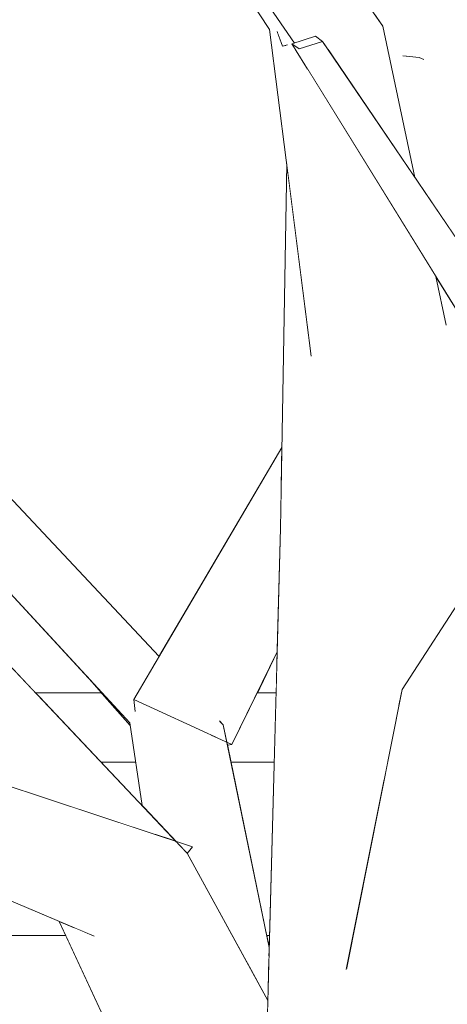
# Model space of a CAD drawing. Extents: x -289599 to -184549, y 66678 to 295474.
# Tile 109 of 256: x -267230 to -267168, y 71574 to 71715. Entities that reach past the tile are written whole.
import ezdxf

# ---------------------------------------------------------------- set-up
doc = ezdxf.new("R2010")
doc.units = 0
doc.header["$MEASUREMENT"] = 0
doc.linetypes.add('Wipeout_Contour', pattern=[1000, 0, -1000])
doc.layers.add('arch drzewa', color=8, linetype='Continuous')
doc.layers.add('Model Ściany', color=8, linetype='Continuous')
doc.layers.add('arch drzewa_Nr_Pióra__4', color=8, linetype='Continuous', lineweight=9)
doc.layers.add('Model Ściany_Nr_Pióra__7', color=8, linetype='Continuous', lineweight=13)

msp = doc.modelspace()

# ---------------------------------------------------------------- wipeouts: each hides what was drawn before it
at = {"color": 254, "linetype": 'Wipeout_Contour', "lineweight": 0, "ltscale": 155815580.5429485}
msp.add_wipeout([(-266554.89, 73918.5), (-267404.89, 73918.5), (-267404.89, 71750.74), (-267394.05, 71748.38), (-267372.77, 71719.53), (-267373.64, 71718.42), (-267361.77, 71703.3), (-267362.86, 71707.49), (-267359.04, 71708.25), (-267358.29, 71705.38), (-267355.17, 71695.54), (-267346.43, 71685.62), (-267240.2, 71631.77), (-267227.65, 71618.5), (-267218.17, 71618.5), (-267220.21, 71620.82), (-267247.35, 71650.22), (-267302.21, 71663.9), (-267344.56, 71705.32), (-267344.38, 71705.62), (-267342.13, 71706.97), (-267301.15, 71667.98), (-267250.39, 71657.3), (-267251.23, 71718.8), (-267273.59, 71740.57), (-267303.22, 71763.94), (-267315.77, 71793.44), (-267312.12, 71795.22), (-267299.06, 71767.03), (-267278.28, 71751.59), (-267300.51, 71793.47), (-267299.07, 71794.08), (-267295.74, 71795.05), (-267269.02, 71744.71), (-267267.61, 71743.65), (-267242.21, 71719.01), (-267240.22, 71656.11), (-267209.85, 71623.74), (-267192.15, 71653.85), (-267191.46, 71694.71), (-267193.92, 71714.07), (-267240.91, 71785.35), (-267259.73, 71812.62), (-267259.88, 71812.93), (-267260.8, 71812.82), (-267270.86, 71824.37), (-267270.54, 71828.28), (-267284.76, 71838.86), (-267339.96, 71858.73), (-267360.22, 71897.52), (-267358.39, 71899.45), (-267355.97, 71898.67), (-267336.95, 71862.09), (-267284.5, 71844.32), (-267289.83, 71884.07), (-267289.74, 71884.6), (-267318.21, 71914.64), (-267315.25, 71916.35), (-267314.75, 71916.33), (-267285.4, 71886.11), (-267266.24, 71880.37), (-267263.37, 71892.41), (-267272.23, 71900.47), (-267271.16, 71917.53), (-267290.97, 71936.41), (-267293.6, 71962.94), (-267291, 71964.16), (-267288.75, 71963.13), (-267285.82, 71939.03), (-267270.75, 71924.2), (-267270.15, 71933.8), (-267268.22, 71934.27), (-267266.08, 71933.72), (-267266.79, 71920.31), (-267258.08, 71911.73), (-267250.14, 71948.8), (-267246.25, 71948.52), (-267246.21, 71946.67), (-267254.45, 71908.17), (-267252.47, 71906.21), (-267255.44, 71892.9), (-267227.55, 71869.33), (-267227.88, 71868.89), (-267227.73, 71868.84), (-267199.86, 71820.83), (-267198.77, 71802.23), (-267191.78, 71821.78), (-267221.92, 71864.2), (-267221.25, 71864.62), (-267218.99, 71865.53), (-267189.25, 71824.28), (-267188.66, 71858.3), (-267186.39, 71900.82), (-267222.82, 71986.56), (-267226.45, 71988.74), (-267224.64, 71990.83), (-267225.42, 71992.67), (-267229.06, 71999.34), (-267272.8, 72049.63), (-267294.95, 72051.63), (-267299.19, 72053.27), (-267330.73, 72076.07), (-267343.97, 72085.11), (-267390.39, 72099.59), (-267391.71, 72101.29), (-267389.57, 72103.42), (-267341.07, 72088.55), (-267328.2, 72079.46), (-267355.07, 72117.93), (-267355.02, 72119.18), (-267352.4, 72119.92), (-267325.31, 72083.33), (-267285.03, 72065.32), (-267313.51, 72104.32), (-267306.83, 72136.48), (-267310, 72141.1), (-267327.38, 72176.11), (-267325.58, 72177.05), (-267323.15, 72177.38), (-267308.13, 72149.23), (-267310.21, 72162.07), (-267306.83, 72162.95), (-267306.13, 72162.19), (-267303.17, 72145.56), (-267301.81, 72139.09), (-267289.28, 72122.03), (-267288.79, 72176.46), (-267286.85, 72176.89), (-267283.45, 72176.62), (-267284, 72114.84), (-267282.59, 72112.92), (-267248.87, 72053.1), (-267227.3, 72017.9), (-267229.32, 72048.9), (-267234.21, 72057.74), (-267236.98, 72061.01), (-267236.23, 72061.39), (-267250.28, 72086.77), (-267235.32, 72122.05), (-267228.73, 72157.87), (-267226.96, 72157.71), (-267226.37, 72157.6), (-267231.84, 72121.2), (-267245.33, 72088.35), (-267221.6, 72049.35), (-267221.55, 72048.99), (-267211.02, 72036.52), (-267224.99, 72066.7), (-267224.1, 72068.76), (-267220.34, 72068.94), (-267201.46, 72030.94), (-267205.13, 72046.01), (-267195.1, 72076.44), (-267196.57, 72076.37), (-267206.31, 72140.08), (-267220.79, 72182.17), (-267261.46, 72212.28), (-267294.12, 72221.23), (-267319.97, 72232.76), (-267344.72, 72248.99), (-267344.79, 72250.7), (-267342.36, 72251.89), (-267333.53, 72246.52), (-267331.86, 72248.22), (-267298.25, 72228.87), (-267290.01, 72225.52), (-267254.88, 72216.58), (-267222.76, 72193.85), (-267222.2, 72195.52), (-267234.49, 72228.61), (-267245.6, 72271.62), (-267248.78, 72301.27), (-267253.4, 72320.74), (-267256.92, 72334.03), (-267253.03, 72334.74), (-267252.42, 72333.68), (-267249.6, 72323.21), (-267243.96, 72304.25), (-267241.52, 72291.07), (-267237.66, 72316.17), (-267238.19, 72317.91), (-267243.11, 72323.08), (-267243.33, 72324.09), (-267240.09, 72325.73), (-267238.94, 72324.52), (-267238.64, 72324.84), (-267235.21, 72324.9), (-267233.47, 72318.76), (-267214.98, 72299.28), (-267212.2, 72333.19), (-267228.57, 72363.86), (-267226.03, 72365.13), (-267223.67, 72365.28), (-267206.11, 72332.9), (-267209.66, 72295.36), (-267181.01, 72258.39), (-267178.26, 72278.79), (-267178.28, 72280.56), (-267178.35, 72284.63), (-267179.79, 72286.84), (-267179.94, 72286.81), (-267180.16, 72287.39), (-267183.64, 72292.7), (-267184.72, 72299.54), (-267191.01, 72316.29), (-267194.12, 72352.21), (-267184.49, 72379.66), (-267181.78, 72379.12), (-267181.77, 72378.98), (-267190.2, 72352.49), (-267187.39, 72328.96), (-267186.13, 72329.22), (-267184.86, 72328.42), (-267179.85, 72303.15), (-267178.59, 72300.2), (-267179.23, 72341.99), (-267177.86, 72342.19), (-267175.84, 72342.16), (-267175.19, 72341.94), (-267175, 72335.45), (-267173.66, 72368.41), (-267171.45, 72368.51), (-267169.93, 72368.3), (-267170.4, 72322.65), (-267172.58, 72296.58), (-267157.45, 72312.87), (-267146.23, 72345.54), (-267142.87, 72345.09), (-267142.7, 72343.88), (-267152.89, 72309.78), (-267168.83, 72291.03), (-267169.46, 72282.3), (-267162.43, 72272.66), (-267162.33, 72257.61), (-267158.59, 72264.2), (-267152.34, 72309.05), (-267150.13, 72308.95), (-267148.64, 72308.74), (-267154.24, 72262.49), (-267162.27, 72247.35), (-267162.2, 72236.68), (-267135.6, 72265.25), (-267135.28, 72293), (-267131.42, 72293.3), (-267130.76, 72291.44), (-267131, 72270.18), (-267128.51, 72272.86), (-267122.12, 72299.75), (-267099.47, 72329.42), (-267097.98, 72329.77), (-267095.06, 72328.15), (-267116.44, 72300.44), (-267122.1, 72279.04), (-267096.71, 72303.64), (-267093.97, 72302.24), (-267092.55, 72300.96), (-267124.41, 72270.08), (-267124.47, 72270.11), (-267124.52, 72269.93), (-267131.09, 72262.5), (-267131.28, 72246.32), (-267091.76, 72275.06), (-267087.49, 72308.02), (-267082.99, 72307.8), (-267087.45, 72272.08), (-267129.48, 72240.53), (-267142.14, 72203.78), (-267139.97, 72201.92), (-267147.29, 72188.82), (-267148.25, 72186.05), (-267098.87, 72200.54), (-267078.78, 72244.31), (-267027.3, 72275.39), (-267024.95, 72273.24), (-267024.95, 72272.56), (-267073.28, 72242.57), (-267095.96, 72194.42), (-267152.29, 72175.83), (-267164.36, 72157.23), (-267164.31, 72155.32), (-267165.61, 72155.31), (-267166.47, 72153.98), (-267171.79, 72130.46), (-267171.79, 72129.72), (-267171.62, 72125.13), (-267168.64, 72128.16), (-267165.27, 72149.83), (-267163.68, 72151.86), (-267160.07, 72150.82), (-267162.38, 72127.73), (-267163.89, 72124.2), (-267171.23, 72114.39), (-267170.51, 72094.67), (-267170.45, 72094.54), (-267170.5, 72094.53), (-267169.08, 72055.64), (-267168.01, 72028.93), (-267166.71, 72022.75), (-267167.75, 72022.59), (-267166.11, 71981.58), (-267165.41, 71946.78), (-267160.96, 71940.17), (-267154.78, 71925.2), (-267157.32, 71971.72), (-267159.94, 72001.28), (-267163.82, 72055.82), (-267163.84, 72063.1), (-267164.32, 72077.48), (-267161.37, 72077.66), (-267160.94, 72076.85), (-267160.23, 72062.48), (-267159.66, 72054.84), (-267155.89, 72020.36), (-267152.04, 72041.87), (-267148.7, 72041.69), (-267146.72, 72041.2), (-267153.84, 72001.51), (-267153.6, 71999.34), (-267148.41, 71971.27), (-267141.73, 71910.81), (-267130.2, 71936.36), (-267124.65, 71946.44), (-267123.81, 71972.6), (-267099.22, 72018.98), (-267098.65, 72019.15), (-267098.69, 72019.63), (-267084.29, 72036.06), (-267073.32, 72053.32), (-267078.55, 72078.81), (-267075.93, 72079.42), (-267074.82, 72078.73), (-267070.47, 72057.8), (-267070.42, 72057.89), (-267056.61, 72091.8), (-267054.99, 72091.74), (-267051.8, 72090.79), (-267064.65, 72056.13), (-267068.73, 72049.4), (-267068.15, 72046.6), (-267077.33, 72035.21), (-267084.67, 72023.1), (-267062.19, 72029.47), (-267052.81, 72062.94), (-267048.42, 72062.22), (-267056.35, 72031.13), (-267054.58, 72031.63), (-267045.99, 72038.91), (-267032.16, 72051.01), (-267031.42, 72050.54), (-267020.35, 72062.61), (-267018.61, 72062.89), (-267015.99, 72061.06), (-267043.56, 72030.26), (-267052.71, 72027.73), (-267061.55, 72019.78), (-267080, 71992.99), (-267093.88, 71952.99), (-267084.28, 71961.07), (-267024.01, 71996.91), (-266998.65, 72044.15), (-266995.15, 72044.03), (-266993.91, 72042.09), (-267016.92, 71999.22), (-266957.08, 72017.32), (-266950.39, 72026.42), (-266930.3, 72054.71), (-266929.29, 72055.13), (-266926.46, 72053.39), (-266955.35, 72013.46), (-267019.39, 71992.96), (-267077.74, 71956.54), (-267099.7, 71936.7), (-267122.83, 71887.39), (-267126.74, 71865.63), (-267122.46, 71858.86), (-267124.14, 71868.46), (-267123.09, 71869.81), (-267120.43, 71869.49), (-267116.24, 71849), (-267114.26, 71845.88), (-267113.12, 71833.76), (-267112.64, 71831.42), (-267110.74, 71828.86), (-267105.17, 71849.14), (-267096.58, 71873.38), (-267095.7, 71875.13), (-267103.9, 71925.7), (-267100.53, 71926.23), (-267098.59, 71926.05), (-267091.65, 71883.21), (-267088.61, 71889.26), (-267081.24, 71913.31), (-267079.73, 71914.34), (-267076.87, 71912.94), (-267083.05, 71888.5), (-267089.79, 71871.89), (-267096.95, 71847.35), (-267104.1, 71819.91), (-267089.95, 71800.84), (-267077.85, 71836.95), (-267075.72, 71865.5), (-267049.63, 71904.05), (-267046.66, 71904.73), (-267045.7, 71902.48), (-267069.99, 71865.23), (-267070.6, 71836.16), (-267084.05, 71795.41), (-267080.14, 71787.89), (-267071.36, 71794.68), (-267054.59, 71808.43), (-267020.67, 71856.61), (-266986.06, 71878.82), (-266961.97, 71898.35), (-266959.13, 71896.29), (-266959.16, 71896.03), (-266960.68, 71894.8), (-266957.88, 71893.41), (-266958.11, 71891.29), (-267015.33, 71854.49), (-267048.81, 71806.87), (-267049.88, 71805.29), (-267051.19, 71803.49), (-267065.12, 71792.28), (-267077.11, 71782.06), (-267065.43, 71759.6), (-267041.15, 71802.36), (-267006.62, 71809.79), (-266983.4, 71843.27), (-266981.1, 71846.61), (-266980.61, 71847.28), (-266977.96, 71846.19), (-266980.37, 71842.76), (-267005.92, 71805.89), (-267036.06, 71799.94), (-267061.32, 71751.7), (-267059.69, 71748.58), (-267084.57, 71725.32), (-267053.86, 71730.73), (-267053.04, 71734.58), (-267021.97, 71756.89), (-267022.42, 71761.76), (-267023.39, 71770.12), (-267018.27, 71780.21), (-267014.6, 71780.62), (-267013.67, 71778.06), (-267017.46, 71767.62), (-267017.43, 71767.43), (-267016.39, 71760.9), (-267013.83, 71762.74), (-267011.35, 71761.13), (-267003.93, 71766.63), (-266968.16, 71773.45), (-266967.24, 71771.32), (-266967.8, 71770.63), (-267001.07, 71763.75), (-267015.13, 71753.08), (-267010.16, 71722.03), (-266957.77, 71737.3), (-266948.96, 71765.07), (-266943.45, 71764.4), (-266953.72, 71733.42), (-266957.11, 71732.26), (-266960.48, 71731.26), (-267010.07, 71715.44), (-267010.24, 71715.32), (-267010.34, 71714.69), (-267011.17, 71714.7), (-267050.84, 71688.31), (-267064.82, 71648.11), (-267103.31, 71618.5), (-266554.89, 71618.5), (-266554.89, 71746.14), (-266591.22, 71757.06), (-266615, 71786), (-266612.08, 71787.59), (-266610.19, 71788.38), (-266589.22, 71762.37), (-266564.6, 71755.4), (-266564.32, 71757.04), (-266563.13, 71758.14), (-266554.89, 71756.58)], dxfattribs=at).dxf.layer = 'Model Ściany'
at = {"color": 254, "linetype": 'Wipeout_Contour', "lineweight": 0, "ltscale": 2267360.694487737}
msp.add_wipeout([(-267223.28, 71583.5), (-267260.38, 71583.5), (-267246.77, 71564.64), (-267246.44, 71564.58), (-267246.48, 71564.24), (-267224.29, 71533.5), (-267200.06, 71533.5)], dxfattribs=at).dxf.layer = 'Model Ściany'
at = {"color": 254, "linetype": 'Wipeout_Contour', "lineweight": 0, "ltscale": 971622.553968}
msp.add_wipeout([(-267194.33, 71583.5), (-267193.98, 71581.81), (-267193.93, 71583.5)], dxfattribs=at).dxf.layer = 'Model Ściany'

# ---------------------------------------------------------------- next in the draw order: wipeouts: each hides what was drawn before it
at = {"color": 254, "linetype": 'Wipeout_Contour', "lineweight": 0, "ltscale": 1295502.99588464}
msp.add_wipeout([(-267163.88, 71741.49), (-267171.28, 71711.45), (-267166.49, 71683.16), (-267160.93, 71674.97)], dxfattribs=at).dxf.layer = 'arch drzewa'
at = {"color": 254, "linetype": 'Wipeout_Contour', "lineweight": 0, "ltscale": 1295681.758940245}
msp.add_wipeout([(-267250.34, 71653.46), (-267210.85, 71622.04), (-267209.85, 71623.74), (-267240.22, 71656.11)], dxfattribs=at).dxf.layer = 'arch drzewa'
at = {"color": 254, "linetype": 'Wipeout_Contour', "lineweight": 0, "ltscale": 1295454.968528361}
msp.add_wipeout([(-267160.17, 71641.63), (-267177.29, 71641.28), (-267175.38, 71616.32), (-267174.85, 71618.96)], dxfattribs=at).dxf.layer = 'arch drzewa'
at = {"color": 254, "linetype": 'Wipeout_Contour', "lineweight": 0, "ltscale": 971649.186878}
msp.add_wipeout([(-267195.71, 71618.5), (-267192.99, 71618.5), (-267192.83, 71624.41)], dxfattribs=at).dxf.layer = 'Model Ściany'
at = {"color": 254, "linetype": 'Wipeout_Contour', "lineweight": 0, "ltscale": 1619639.260429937}
msp.add_wipeout([(-267224.22, 71585.53), (-267272.33, 71605.96), (-267261.02, 71584.39), (-267260.38, 71583.5), (-267223.28, 71583.5)], dxfattribs=at).dxf.layer = 'Model Ściany'

# ---------------------------------------------------------------- next in the draw order: wipeouts: each hides what was drawn before it
at = {"color": 254, "linetype": 'Wipeout_Contour', "lineweight": 0, "ltscale": 2914976.37037085}
msp.add_wipeout([(-267179.56, 71760.29), (-267178.72, 71716.14), (-267177.6, 71714.54), (-267172.99, 71692.74), (-267166.49, 71683.16), (-267171.28, 71711.45), (-267171.73, 71709.74), (-267174.62, 71710.25), (-267172.83, 71720.56)], dxfattribs=at).dxf.layer = 'arch drzewa'
at = {"color": 254, "linetype": 'Wipeout_Contour', "lineweight": 0, "ltscale": 971599.090692}
msp.add_wipeout([(-267177.29, 71641.28), (-267177.49, 71605.73), (-267175.38, 71616.32)], dxfattribs=at).dxf.layer = 'arch drzewa'
at = {"color": 254, "linetype": 'Wipeout_Contour', "lineweight": 0, "ltscale": 1943058.247432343}
msp.add_wipeout([(-267168.86, 71611.84), (-267164.07, 71560.35), (-267163.61, 71560.9), (-267158.01, 71583.65), (-267156.92, 71591.92), (-267154.3, 71615.93)], dxfattribs=at).dxf.layer = 'arch drzewa'
at = {"color": 254, "linetype": 'Wipeout_Contour', "lineweight": 0, "ltscale": 1295619.228697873}
msp.add_wipeout([(-267227.65, 71618.5), (-267212.27, 71602.23), (-267214, 71613.76), (-267218.17, 71618.5)], dxfattribs=at).dxf.layer = 'Model Ściany'
at = {"color": 254, "linetype": 'Wipeout_Contour', "lineweight": 0, "ltscale": 1943287.474312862}
msp.add_wipeout([(-267200.01, 71610.96), (-267194.33, 71583.5), (-267193.93, 71583.5), (-267192.99, 71618.5), (-267195.71, 71618.5), (-267199.36, 71611.03)], dxfattribs=at).dxf.layer = 'Model Ściany'

# ---------------------------------------------------------------- next in the draw order: wipeouts: each hides what was drawn before it
at = {"color": 254, "linetype": 'Wipeout_Contour', "lineweight": 0, "ltscale": 2267023.022883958}
msp.add_wipeout([(-267177.29, 71641.28), (-267192.35, 71642.2), (-267185.52, 71513.5), (-267178.02, 71513.5), (-267177.9, 71535.95), (-267182.83, 71578.99), (-267177.49, 71605.73)], dxfattribs=at).dxf.layer = 'arch drzewa'

# ---------------------------------------------------------------- next in the draw order: wipeouts: each hides what was drawn before it
at = {"color": 254, "linetype": 'Wipeout_Contour', "lineweight": 0, "ltscale": 3886434.273779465}
msp.add_wipeout([(-267177.49, 71651.82), (-267177.29, 71641.28), (-267160.17, 71641.63), (-267159.6, 71642.51), (-267164.08, 71668.94), (-267169.98, 71678.48), (-267168.54, 71671.67), (-267171.01, 71667.97), (-267176.39, 71648.56), (-267177.12, 71650.82), (-267177.22, 71651.16), (-267177.3, 71651.28)], dxfattribs=at).dxf.layer = 'arch drzewa'
at = {"color": 254, "linetype": 'Wipeout_Contour', "lineweight": 0, "ltscale": 1943155.777155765}
msp.add_wipeout([(-267192.35, 71642.2), (-267195.81, 71513.5), (-267190.77, 71513.5), (-267193.61, 71519.6), (-267186.78, 71513.5), (-267185.52, 71513.5)], dxfattribs=at).dxf.layer = 'arch drzewa'
at = {"color": 254, "linetype": 'Wipeout_Contour', "lineweight": 0, "ltscale": 1619229.593239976}
msp.add_wipeout([(-267168.86, 71611.84), (-267177.52, 71535.38), (-267176.56, 71535.8), (-267170.12, 71547.64), (-267164.07, 71560.35)], dxfattribs=at).dxf.layer = 'arch drzewa'

# ---------------------------------------------------------------- next in the draw order: wipeouts: each hides what was drawn before it
at = {"color": 254, "linetype": 'Wipeout_Contour', "lineweight": 0, "ltscale": 971623.375126}
msp.add_wipeout([(-267177.29, 71641.28), (-267177.49, 71651.82), (-267178.61, 71653.25)], dxfattribs=at).dxf.layer = 'arch drzewa'
at = {"color": 254, "linetype": 'Wipeout_Contour', "lineweight": 0, "ltscale": 971567.057547}
msp.add_wipeout([(-267177.52, 71535.38), (-267168.86, 71611.84), (-267174.85, 71618.96)], dxfattribs=at).dxf.layer = 'arch drzewa'
at = {"color": 254, "linetype": 'Wipeout_Contour', "lineweight": 0, "ltscale": 2267208.987048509}
msp.add_wipeout([(-267206.62, 71614.01), (-267214.06, 71614.16), (-267194.01, 71580.46), (-267193.98, 71581.81), (-267200.61, 71613.89), (-267202.67, 71613.93), (-267201.48, 71612)], dxfattribs=at).dxf.layer = 'arch drzewa'
at = {"color": 254, "linetype": 'Wipeout_Contour', "lineweight": 0, "ltscale": 971622.02655}
msp.add_wipeout([(-267197.25, 71579.75), (-267194.18, 71574.14), (-267194.03, 71579.67)], dxfattribs=at).dxf.layer = 'arch drzewa'

# ---------------------------------------------------------------- next in the draw order: wipeouts: each hides what was drawn before it
at = {"color": 254, "linetype": 'Wipeout_Contour', "lineweight": 0, "ltscale": 1619422.048101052}
msp.add_wipeout([(-267191.46, 71694.71), (-267192.35, 71642.2), (-267177.29, 71641.28), (-267178.61, 71653.25), (-267187.97, 71667.18)], dxfattribs=at).dxf.layer = 'arch drzewa'
at = {"color": 254, "linetype": 'Wipeout_Contour', "lineweight": 0, "ltscale": 4209978.713093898}
msp.add_wipeout([(-267168.86, 71611.84), (-267154.3, 71615.93), (-267153.52, 71617.55), (-267153.01, 71621.43), (-267148.98, 71639.78), (-267147.29, 71642.06), (-267146.69, 71643.04), (-267146.93, 71643.09), (-267146.57, 71646.37), (-267146.65, 71646.88), (-267146.31, 71647.03), (-267146.41, 71647.78), (-267142.56, 71655.39)], dxfattribs=at).dxf.layer = 'arch drzewa'
at = {"color": 254, "linetype": 'Wipeout_Contour', "lineweight": 0, "ltscale": 1619266.463202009}
msp.add_wipeout([(-267174.85, 71618.96), (-267182.83, 71578.99), (-267177.9, 71535.95), (-267177.88, 71535.65), (-267177.52, 71535.38)], dxfattribs=at).dxf.layer = 'arch drzewa'
at = {"color": 254, "linetype": 'Wipeout_Contour', "lineweight": 0, "ltscale": 2591086.871446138}
msp.add_wipeout([(-267214.06, 71614.16), (-267212.27, 71602.23), (-267207.42, 71597.09), (-267205.05, 71596.31), (-267205.78, 71595.34), (-267197.25, 71579.75), (-267194.03, 71579.67), (-267194.01, 71580.46)], dxfattribs=at).dxf.layer = 'arch drzewa'

# ---------------------------------------------------------------- next in the draw order: linework, layer by layer
at = {"layer": 'Model Ściany_Nr_Pióra__7', "linetype": 'Continuous'}
msp.add_line((-267199.5, 71608.5), (-267193.26, 71608.5), dxfattribs=at)

# ---------------------------------------------------------------- next in the draw order: wipeouts: each hides what was drawn before it
at = {"color": 254, "linetype": 'Wipeout_Contour', "lineweight": 0, "ltscale": 971655.955539}
msp.add_wipeout([(-267155.41, 71666.85), (-267186.3, 71712.34), (-267189.68, 71711.25)], dxfattribs=at).dxf.layer = 'arch drzewa'
at = {"color": 254, "linetype": 'Wipeout_Contour', "lineweight": 0, "ltscale": 1943443.405761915}
msp.add_wipeout([(-267210.85, 71622.04), (-267250.34, 71653.46), (-267214.06, 71614.16), (-267206.62, 71614.01), (-267213.32, 71615.82), (-267213.5, 71617.54)], dxfattribs=at).dxf.layer = 'arch drzewa'
at = {"color": 254, "linetype": 'Wipeout_Contour', "lineweight": 0, "ltscale": 1295544.680748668}
msp.add_wipeout([(-267192.27, 71647.31), (-267199.36, 71611.03), (-267192.83, 71624.41), (-267192.35, 71642.2)], dxfattribs=at).dxf.layer = 'arch drzewa'
at = {"color": 254, "linetype": 'Wipeout_Contour', "lineweight": 0, "ltscale": 971664.536886}
msp.add_wipeout([(-267201.02, 71614.33), (-267201.09, 71614.27), (-267200.61, 71613.89)], dxfattribs=at).dxf.layer = 'arch drzewa'
at = {"color": 254, "linetype": 'Wipeout_Contour', "lineweight": 0, "ltscale": 1943320.420511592}
msp.add_wipeout([(-267222.08, 71584.62), (-267194.72, 71554.09), (-267194.18, 71574.14), (-267205.8, 71595.38), (-267209.71, 71594.05), (-267219.32, 71583.45)], dxfattribs=at).dxf.layer = 'arch drzewa'

# ---------------------------------------------------------------- next in the draw order: wipeouts: each hides what was drawn before it
at = {"color": 254, "linetype": 'Wipeout_Contour', "lineweight": 0, "ltscale": 971619.149672}
msp.add_wipeout([(-267189.68, 71711.25), (-267159.76, 71664.91), (-267155.41, 71666.85)], dxfattribs=at).dxf.layer = 'arch drzewa'
at = {"color": 254, "linetype": 'Wipeout_Contour', "lineweight": 0, "ltscale": 971710.862207}
msp.add_wipeout([(-267220.21, 71620.82), (-267214, 71613.76), (-267214.06, 71614.16)], dxfattribs=at).dxf.layer = 'arch drzewa'
at = {"color": 254, "linetype": 'Wipeout_Contour', "lineweight": 0, "ltscale": 971666.473554}
msp.add_wipeout([(-267202.67, 71613.93), (-267200.61, 71613.89), (-267201.09, 71614.27)], dxfattribs=at).dxf.layer = 'arch drzewa'
at = {"color": 254, "linetype": 'Wipeout_Contour', "lineweight": 0, "ltscale": 1295534.218477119}
msp.add_wipeout([(-267224.22, 71585.53), (-267195.54, 71523.76), (-267194.72, 71554.09), (-267222.08, 71584.62)], dxfattribs=at).dxf.layer = 'arch drzewa'

# ---------------------------------------------------------------- next in the draw order: linework, layer by layer
at = {"layer": 'Model Ściany_Nr_Pióra__7', "linetype": 'Continuous'}
msp.add_line((-267193.93, 71583.5), (-267194.33, 71583.5), dxfattribs=at)

# ---------------------------------------------------------------- next in the draw order: wipeouts: each hides what was drawn before it
at = {"color": 254, "linetype": 'Wipeout_Contour', "lineweight": 0, "ltscale": 971663.813196}
msp.add_wipeout([(-267159.76, 71664.91), (-267189.68, 71711.25), (-267190.7, 71711.99)], dxfattribs=at).dxf.layer = 'arch drzewa'
at = {"color": 254, "linetype": 'Wipeout_Contour', "lineweight": 0, "ltscale": 3238895.010578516}
msp.add_wipeout([(-267213.5, 71617.54), (-267201.48, 71612), (-267202.67, 71613.93), (-267201.09, 71614.27), (-267201.02, 71614.33), (-267200.61, 71613.89), (-267200.09, 71611.36), (-267199.36, 71611.03), (-267192.27, 71647.31), (-267192.15, 71653.85)], dxfattribs=at).dxf.layer = 'arch drzewa'

# ---------------------------------------------------------------- next in the draw order: linework, layer by layer
at = {"layer": 'arch drzewa_Nr_Pióra__4', "linetype": 'Continuous'}
msp.add_line((-267195.81, 71513.5), (-267192.35, 71642.2), dxfattribs=at)
at = {"layer": 'Model Ściany_Nr_Pióra__7', "linetype": 'Continuous'}
msp.add_line((-267195.71, 71618.5), (-267192.99, 71618.5), dxfattribs=at)

# ---------------------------------------------------------------- next in the draw order: wipeouts: each hides what was drawn before it
at = {"color": 254, "linetype": 'Wipeout_Contour', "lineweight": 0, "ltscale": 971626.780928}
msp.add_wipeout([(-267190.7, 71711.99), (-267162.26, 71666), (-267159.76, 71664.91)], dxfattribs=at).dxf.layer = 'arch drzewa'
at = {"color": 254, "linetype": 'Wipeout_Contour', "lineweight": 0, "ltscale": 1295583.684963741}
msp.add_wipeout([(-267201.48, 71612), (-267213.5, 71617.54), (-267213.32, 71615.82), (-267206.62, 71614.01)], dxfattribs=at).dxf.layer = 'arch drzewa'
at = {"color": 254, "linetype": 'Wipeout_Contour', "lineweight": 0, "ltscale": 971658.949246}
msp.add_wipeout([(-267199.36, 71611.03), (-267200.09, 71611.36), (-267200.01, 71610.96)], dxfattribs=at).dxf.layer = 'arch drzewa'

# ---------------------------------------------------------------- next in the draw order: linework, layer by layer
at = {"layer": 'arch drzewa_Nr_Pióra__4', "linetype": 'Continuous'}
for p, q in [((-267199.36, 71611.03), (-267192.83, 71624.41)), ((-267200.61, 71613.89), (-267201.15, 71614.46)), ((-267193.98, 71581.81), (-267200.61, 71613.89)), ((-267200.01, 71610.96), (-267199.36, 71611.03))]:
    msp.add_line(p, q, dxfattribs=at)

# ---------------------------------------------------------------- next in the draw order: wipeouts: each hides what was drawn before it
at = {"color": 254, "linetype": 'Wipeout_Contour', "lineweight": 0, "ltscale": 1295600.737025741}
msp.add_wipeout([(-267187.32, 71713.08), (-267190.7, 71711.99), (-267189.68, 71711.25), (-267186.3, 71712.34)], dxfattribs=at).dxf.layer = 'arch drzewa'
at = {"color": 254, "linetype": 'Wipeout_Contour', "lineweight": 0, "ltscale": 1295515.881442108}
msp.add_wipeout([(-267169.98, 71678.48), (-267187.52, 71706.85), (-267171.01, 71667.97), (-267168.54, 71671.67)], dxfattribs=at).dxf.layer = 'arch drzewa'
at = {"color": 254, "linetype": 'Wipeout_Contour', "lineweight": 0, "ltscale": 2590764.055557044}
msp.add_wipeout([(-267168.86, 71611.84), (-267142.56, 71655.39), (-267141.69, 71657.1), (-267139.62, 71664.7), (-267146.38, 71652.48), (-267147.57, 71648.15), (-267147.94, 71648.08), (-267149.39, 71647.04)], dxfattribs=at).dxf.layer = 'arch drzewa'
at = {"color": 254, "linetype": 'Wipeout_Contour', "lineweight": 0, "ltscale": 1295656.541801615}
msp.add_wipeout([(-267240.2, 71631.77), (-267253.77, 71624.1), (-267210.19, 71598.01), (-267207.42, 71597.09)], dxfattribs=at).dxf.layer = 'arch drzewa'

# ---------------------------------------------------------------- next in the draw order: linework, layer by layer
at = {"layer": 'arch drzewa_Nr_Pióra__4', "linetype": 'Continuous'}
msp.add_line((-267168.49, 71671.45), (-267169.98, 71678.48), dxfattribs=at)

# ---------------------------------------------------------------- next in the draw order: wipeouts: each hides what was drawn before it
at = {"color": 254, "linetype": 'Wipeout_Contour', "lineweight": 0, "ltscale": 971667.932273}
msp.add_wipeout([(-267177.6, 71714.54), (-267185.57, 71711.27), (-267172.99, 71692.74)], dxfattribs=at).dxf.layer = 'arch drzewa'
at = {"color": 254, "linetype": 'Wipeout_Contour', "lineweight": 0, "ltscale": 1619266.185911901}
msp.add_wipeout([(-267153.41, 71652.05), (-267174.85, 71618.96), (-267168.86, 71611.84), (-267149.39, 71647.04), (-267150.08, 71646.79)], dxfattribs=at).dxf.layer = 'arch drzewa'
at = {"color": 254, "linetype": 'Wipeout_Contour', "lineweight": 0, "ltscale": 971760.989533}
msp.add_wipeout([(-267253.77, 71624.1), (-267241.24, 71608.28), (-267210.19, 71598.01)], dxfattribs=at).dxf.layer = 'arch drzewa'
at = {"color": 254, "linetype": 'Wipeout_Contour', "lineweight": 0, "ltscale": 971669.084965}
msp.add_wipeout([(-267207.33, 71597), (-267207.73, 71596.54), (-267205.8, 71595.38)], dxfattribs=at).dxf.layer = 'arch drzewa'

# ---------------------------------------------------------------- next in the draw order: linework, layer by layer
at = {"layer": 'arch drzewa_Nr_Pióra__4', "linetype": 'Continuous'}
for p, q in [((-267209.85, 71623.74), (-267240.22, 71656.11)), ((-267182.91, 71578.61), (-267174.85, 71618.96))]:
    msp.add_line(p, q, dxfattribs=at)
at = {"layer": 'Model Ściany_Nr_Pióra__7', "linetype": 'Continuous'}
msp.add_line((-267227.65, 71618.5), (-267218.17, 71618.5), dxfattribs=at)

# ---------------------------------------------------------------- next in the draw order: wipeouts: each hides what was drawn before it
at = {"color": 254, "linetype": 'Wipeout_Contour', "lineweight": 0, "ltscale": 1943330.556775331}
msp.add_wipeout([(-267170.45, 71731.72), (-267172.38, 71710.01), (-267155.19, 71785.03), (-267164.24, 71785.82), (-267164.82, 71762.97), (-267165.29, 71760.12)], dxfattribs=at).dxf.layer = 'arch drzewa'
at = {"color": 254, "linetype": 'Wipeout_Contour', "lineweight": 0, "ltscale": 1295542.407809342}
msp.add_wipeout([(-267187.52, 71706.85), (-267188.54, 71708.49), (-267176.39, 71648.56), (-267171.01, 71667.97)], dxfattribs=at).dxf.layer = 'arch drzewa'
at = {"color": 254, "linetype": 'Wipeout_Contour', "lineweight": 0, "ltscale": 971670.883602}
msp.add_wipeout([(-267209.71, 71594.05), (-267205.8, 71595.38), (-267207.7, 71596.52)], dxfattribs=at).dxf.layer = 'arch drzewa'

# ---------------------------------------------------------------- next in the draw order: linework, layer by layer
at = {"layer": 'arch drzewa_Nr_Pióra__4', "linetype": 'Continuous'}
msp.add_line((-267174.85, 71618.96), (-267153.41, 71652.05), dxfattribs=at)

# ---------------------------------------------------------------- next in the draw order: wipeouts: each hides what was drawn before it
at = {"color": 254, "linetype": 'Wipeout_Contour', "lineweight": 0, "ltscale": 1295544.640765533}
msp.add_wipeout([(-267172.83, 71720.56), (-267174.62, 71710.25), (-267172.38, 71710.01), (-267170.45, 71731.72)], dxfattribs=at).dxf.layer = 'arch drzewa'
at = {"color": 254, "linetype": 'Wipeout_Contour', "lineweight": 0, "ltscale": 3238969.3479695}
msp.add_wipeout([(-267192.56, 71712.97), (-267193.92, 71714.07), (-267177.12, 71650.82), (-267176.39, 71648.56), (-267188.54, 71708.49), (-267190.03, 71710.91), (-267191.45, 71712.07), (-267191.38, 71711.85), (-267191.63, 71711.72), (-267192.09, 71711.65)], dxfattribs=at).dxf.layer = 'arch drzewa'
at = {"color": 254, "linetype": 'Wipeout_Contour', "lineweight": 0, "ltscale": 2267418.736559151}
msp.add_wipeout([(-267272.36, 71606.01), (-267272.34, 71605.97), (-267207.61, 71596.68), (-267207.33, 71597), (-267206.93, 71596.58), (-267205.05, 71596.31), (-267263.11, 71615.51)], dxfattribs=at).dxf.layer = 'arch drzewa'

# ---------------------------------------------------------------- next in the draw order: linework, layer by layer
at = {"layer": 'arch drzewa_Nr_Pióra__4', "linetype": 'Continuous'}
for p, q in [((-267214.06, 71614.16), (-267250.34, 71653.46)), ((-267214, 71613.76), (-267220.21, 71620.82)), ((-267199.36, 71611.03), (-267213.5, 71617.54)), ((-267213.5, 71617.54), (-267213.31, 71615.78))]:
    msp.add_line(p, q, dxfattribs=at)
at = {"layer": 'Model Ściany_Nr_Pióra__7', "linetype": 'Continuous'}
msp.add_line((-267218.2, 71608.5), (-267213.21, 71608.5), dxfattribs=at)

# ---------------------------------------------------------------- next in the draw order: wipeouts: each hides what was drawn before it
at = {"color": 254, "linetype": 'Wipeout_Contour', "lineweight": 0, "ltscale": 2267183.661877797}
msp.add_wipeout([(-267155.19, 71785.03), (-267172.38, 71710.01), (-267171.73, 71709.74), (-267171.28, 71711.45), (-267163.88, 71741.49), (-267163.37, 71740.65), (-267162.51, 71741.24)], dxfattribs=at).dxf.layer = 'arch drzewa'
at = {"color": 254, "linetype": 'Wipeout_Contour', "lineweight": 0, "ltscale": 1943295.100188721}
msp.add_wipeout([(-267177.22, 71651.16), (-267193.92, 71714.07), (-267187.97, 71667.18), (-267178.61, 71653.25), (-267177.49, 71651.82), (-267177.3, 71651.28)], dxfattribs=at).dxf.layer = 'arch drzewa'
at = {"color": 254, "linetype": 'Wipeout_Contour', "lineweight": 0, "ltscale": 2267374.629885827}
msp.add_wipeout([(-267207.61, 71596.68), (-267272.34, 71605.97), (-267272.33, 71605.96), (-267219.32, 71583.45), (-267209.71, 71594.05), (-267207.7, 71596.52), (-267207.73, 71596.54)], dxfattribs=at).dxf.layer = 'arch drzewa'

# ---------------------------------------------------------------- next in the draw order: linework, layer by layer
at = {"layer": 'arch drzewa_Nr_Pióra__4', "linetype": 'Continuous'}
for p, q in [((-267192.35, 71642.2), (-267191.46, 71694.71)), ((-267213.5, 71617.54), (-267192.15, 71653.85)), ((-267212.27, 71602.23), (-267214.06, 71614.16)), ((-267219.22, 71583.41), (-267272.33, 71605.96)), ((-267195.54, 71523.76), (-267224.22, 71585.53))]:
    msp.add_line(p, q, dxfattribs=at)
at = {"layer": 'Model Ściany_Nr_Pióra__7', "linetype": 'Continuous'}
msp.add_line((-267223.28, 71583.5), (-267260.38, 71583.5), dxfattribs=at)

# ---------------------------------------------------------------- next in the draw order: wipeouts: each hides what was drawn before it
at = {"color": 254, "linetype": 'Wipeout_Contour', "lineweight": 0, "ltscale": 2591814.32345028}
msp.add_wipeout([(-267257.61, 71814.04), (-267259.73, 71812.62), (-267177.6, 71714.54), (-267250.6, 71818.72), (-267253.89, 71816.52), (-267253.31, 71814.75), (-267253.16, 71813.76), (-267254.03, 71813.66)], dxfattribs=at).dxf.layer = 'arch drzewa'
at = {"color": 254, "linetype": 'Wipeout_Contour', "lineweight": 0, "ltscale": 971653.887009}
msp.add_wipeout([(-267172.38, 71710.01), (-267174.62, 71710.25), (-267171.73, 71709.74)], dxfattribs=at).dxf.layer = 'arch drzewa'
at = {"color": 254, "linetype": 'Wipeout_Contour', "lineweight": 0, "ltscale": 1295554.726325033}
msp.add_wipeout([(-267205.05, 71596.31), (-267206.93, 71596.58), (-267205.8, 71595.38), (-267205.78, 71595.34)], dxfattribs=at).dxf.layer = 'arch drzewa'

# ---------------------------------------------------------------- next in the draw order: linework, layer by layer
at = {"layer": 'arch drzewa_Nr_Pióra__4', "linetype": 'Continuous'}
for p, q in [((-267172.38, 71710.01), (-267174.73, 71710.26)), ((-267171.7, 71709.73), (-267172.38, 71710.01)), ((-267205.8, 71595.38), (-267240.2, 71631.77)), ((-267205.05, 71596.31), (-267263.11, 71615.51)), ((-267205.05, 71596.31), (-267205.78, 71595.34)), ((-267194.18, 71574.14), (-267205.8, 71595.38))]:
    msp.add_line(p, q, dxfattribs=at)

# ---------------------------------------------------------------- next in the draw order: wipeouts: each hides what was drawn before it
at = {"color": 254, "linetype": 'Wipeout_Contour', "lineweight": 0, "ltscale": 1943481.455072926}
msp.add_wipeout([(-267177.6, 71714.54), (-267259.73, 71812.62), (-267190.33, 71712.11), (-267187.32, 71713.08), (-267186.3, 71712.34), (-267185.57, 71711.27)], dxfattribs=at).dxf.layer = 'arch drzewa'

# ---------------------------------------------------------------- next in the draw order: linework, layer by layer
at = {"layer": 'arch drzewa_Nr_Pióra__4', "linetype": 'Continuous'}
for p, q in [((-267172.99, 71692.74), (-267177.6, 71714.54)), ((-267187.32, 71713.08), (-267186.3, 71712.34)), ((-267155.41, 71666.85), (-267186.3, 71712.34))]:
    msp.add_line(p, q, dxfattribs=at)

# ---------------------------------------------------------------- next in the draw order: wipeouts: each hides what was drawn before it
at = {"color": 254, "linetype": 'Wipeout_Contour', "lineweight": 0, "ltscale": 2591294.469599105}
msp.add_wipeout([(-267190.33, 71712.11), (-267240.91, 71785.35), (-267193.92, 71714.07), (-267192.56, 71712.97), (-267192.82, 71713.71), (-267191.45, 71712.07), (-267190.03, 71710.91), (-267190.7, 71711.99)], dxfattribs=at).dxf.layer = 'arch drzewa'

# ---------------------------------------------------------------- next in the draw order: linework, layer by layer
at = {"layer": 'arch drzewa_Nr_Pióra__4', "linetype": 'Continuous'}
for p, q in [((-267177.6, 71714.54), (-267250.6, 71818.72)), ((-267193.92, 71714.07), (-267240.91, 71785.35)), ((-267186.3, 71712.34), (-267189.68, 71711.25))]:
    msp.add_line(p, q, dxfattribs=at)

# ---------------------------------------------------------------- next in the draw order: wipeouts: each hides what was drawn before it
at = {"color": 254, "linetype": 'Wipeout_Contour', "lineweight": 0, "ltscale": 1295614.482573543}
msp.add_wipeout([(-267191.45, 71712.07), (-267192.82, 71713.71), (-267192.09, 71711.65), (-267191.38, 71711.85)], dxfattribs=at).dxf.layer = 'arch drzewa'

# ---------------------------------------------------------------- next in the draw order: wipeouts: each hides what was drawn before it
at = {"color": 254, "linetype": 'Wipeout_Contour', "lineweight": 0, "ltscale": 971709.653559}
msp.add_wipeout([(-267191.38, 71711.85), (-267192.09, 71711.65), (-267191.63, 71711.72)], dxfattribs=at).dxf.layer = 'arch drzewa'

# ---------------------------------------------------------------- next in the draw order: linework, layer by layer
at = {"layer": 'arch drzewa_Nr_Pióra__4', "linetype": 'Continuous'}
for p, q in [((-267190.33, 71712.11), (-267259.73, 71812.62)), ((-267187.95, 71667), (-267193.92, 71714.07)), ((-267192.09, 71711.65), (-267192.84, 71713.76)), ((-267190.7, 71711.99), (-267187.32, 71713.08)), ((-267191.34, 71711.86), (-267192.09, 71711.65)), ((-267192.09, 71711.65), (-267191.61, 71711.73)), ((-267189.68, 71711.25), (-267190.7, 71711.99)), ((-267162.26, 71666), (-267190.7, 71711.99))]:
    msp.add_line(p, q, dxfattribs=at)

doc.saveas('drawing.dxf')
